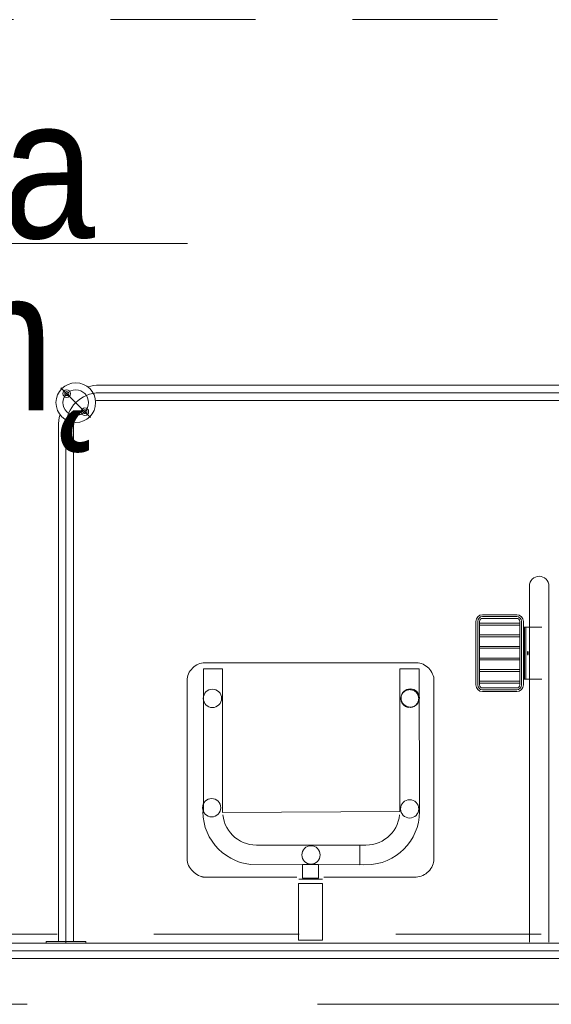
# Model space of a CAD drawing. Header units: centimetres. Extents: x -2424 to 1783, y 5 to 2907.
# Tile 62 of 99: x 663 to 750, y 1006 to 1167. Entities that reach past the tile are written whole.
import ezdxf

# ---------------------------------------------------------------- set-up
doc = ezdxf.new("R2010")
doc.units = ezdxf.units.CM
doc.linetypes.add('Długa kreska', pattern=[142.875, 95.25, -47.625])
doc.linetypes.add('Ponad', pattern=[39.688, 23.813, -15.875])
for name, color, linetype, lineweight in [('A-AREA-IDEN', 2, 'Continuous', 13), ('A-DETL', 90, 'Continuous', 9), ('A-FLOR-OVHD', 1, 'Ponad', 9), ('A-WALL', 113, 'Continuous', 13), ('A-WALL-FNSH', 113, 'Continuous', 13), ('P-SANR-FIXT', 6, 'Continuous', 9)]:
    doc.layers.add(name, color=color, linetype=linetype, lineweight=lineweight)
doc.styles.add('Arial_11', font='arial.ttf', dxfattribs={"width": 0.85, "height": 23})

msp = doc.modelspace()

# ---------------------------------------------------------------- linework, layer by layer
at = {"layer": 'A-AREA-IDEN', "color": 251, "lineweight": 9}
msp.add_line((690.21, 1130.63), (600.46, 1130.63), dxfattribs=at)
at = {"layer": 'A-DETL', "color": 251, "linetype": 'Długa kreska', "lineweight": 9}
msp.add_line((1235.38, 1005.83), (294.38, 1005.83), dxfattribs=at)
at = {"layer": 'A-FLOR-OVHD', "color": 251, "lineweight": 9}
for p, q in [((637.87, 1167.33), (787.87, 1167.33)), ((787.87, 1017.33), (637.87, 1017.33))]:
    msp.add_line(p, q, dxfattribs=at)
at = {"layer": 'A-WALL', "color": 251, "lineweight": 9}
for p, q in [((851.63, 1014.58), (559.63, 1014.58)), ((558.38, 1013.33), (852.88, 1013.33))]:
    msp.add_line(p, q, dxfattribs=at)
at = {"layer": 'A-WALL-FNSH', "color": 251, "lineweight": 9}
msp.add_line((850.38, 1015.83), (560.88, 1015.83), dxfattribs=at)
at = {"layer": 'P-SANR-FIXT', "color": 251, "lineweight": 9}
for p, q in [((674.32, 1102.08), (669.44, 1106.95)), ((675.77, 1107.38), (756.68, 1107.38)), ((756.68, 1106.13), (675.77, 1106.13)), ((675.77, 1104.88), (756.68, 1104.88)), ((669.02, 1016.13), (669.02, 1100.63)), ((670.27, 1015.83), (670.27, 1100.83)), ((671.52, 1016.13), (671.52, 1100.63)), ((746.28, 1074.43), (746.28, 1016.03)), ((749.48, 1016.03), (749.48, 1074.43)), ((738.59, 1069.72), (744.19, 1069.72)), ((738.59, 1069.42), (744.19, 1069.42)), ((737.49, 1058.22), (737.49, 1068.62)), ((737.79, 1058.22), (737.79, 1068.62)), ((738.09, 1058.22), (738.09, 1068.62)), ((744.69, 1068.32), (738.09, 1068.32)), ((744.69, 1068.02), (738.09, 1068.02)), ((738.59, 1069.12), (744.19, 1069.12)), ((744.69, 1068.62), (744.69, 1058.22)), ((744.99, 1068.62), (744.99, 1058.22)), ((745.29, 1068.62), (745.29, 1058.22)), ((745.29, 1067.67), (748.29, 1067.67)), ((745.49, 1067.67), (745.49, 1059.17)), ((745.69, 1067.67), (745.69, 1059.17)), ((744.69, 1066.42), (738.09, 1066.42)), ((744.69, 1066.12), (738.09, 1066.12)), ((744.69, 1064.52), (738.09, 1064.52)), ((744.69, 1064.22), (738.09, 1064.22)), ((691.24, 1061.16), (691.02, 1060.97)), ((691.46, 1061.33), (691.24, 1061.16)), ((691.71, 1061.48), (691.46, 1061.33)), ((691.96, 1061.61), (691.71, 1061.48)), ((692.22, 1061.71), (691.96, 1061.61)), ((692.49, 1061.79), (692.22, 1061.71)), ((692.77, 1061.83), (692.49, 1061.79)), ((693.05, 1061.83), (692.77, 1061.83)), ((728.01, 1061.83), (693.05, 1061.83)), ((728.29, 1061.78), (728.01, 1061.83)), ((728.56, 1061.7), (728.29, 1061.78)), ((728.83, 1061.6), (728.56, 1061.7)), ((729.08, 1061.47), (728.83, 1061.6)), ((729.32, 1061.31), (729.08, 1061.47)), ((729.55, 1061.14), (729.32, 1061.31)), ((729.76, 1060.94), (729.55, 1061.14)), ((744.69, 1062.62), (738.09, 1062.62)), ((744.69, 1062.32), (738.09, 1062.32)), ((690.19, 1059.49), (690.14, 1059.21)), ((690.26, 1059.77), (690.19, 1059.49)), ((690.37, 1060.03), (690.26, 1059.77)), ((690.5, 1060.29), (690.37, 1060.03)), ((690.65, 1060.53), (690.5, 1060.29)), ((690.83, 1060.76), (690.65, 1060.53)), ((691.02, 1060.97), (690.83, 1060.76)), ((695.95, 1060.85), (692.81, 1060.85)), ((692.81, 1037.45), (692.81, 1060.85)), ((695.95, 1060.85), (695.95, 1037.26)), ((725.02, 1060.85), (728.17, 1060.85)), ((725.02, 1037.45), (725.02, 1060.85)), ((728.17, 1060.85), (728.24, 1037.42)), ((729.95, 1060.73), (729.76, 1060.94)), ((730.12, 1060.5), (729.95, 1060.73)), ((730.27, 1060.25), (730.12, 1060.5)), ((730.4, 1060), (730.27, 1060.25)), ((730.5, 1059.74), (730.4, 1060)), ((730.58, 1059.47), (730.5, 1059.74)), ((730.62, 1059.19), (730.58, 1059.47)), ((744.69, 1060.72), (738.09, 1060.72)), ((744.69, 1060.42), (738.09, 1060.42)), ((690.14, 1059.21), (690.14, 1029.68)), ((730.62, 1058.91), (730.62, 1059.19)), ((730.62, 1029.38), (730.62, 1058.91)), ((744.69, 1058.82), (738.09, 1058.82)), ((744.69, 1058.52), (738.09, 1058.52)), ((745.29, 1059.17), (748.29, 1059.17)), ((725.22, 1056.27), (725.2, 1056.12)), ((725.26, 1056.41), (725.22, 1056.27)), ((725.31, 1056.54), (725.26, 1056.41)), ((725.37, 1056.67), (725.31, 1056.54)), ((725.44, 1056.79), (725.37, 1056.67)), ((725.53, 1056.9), (725.44, 1056.79)), ((725.62, 1057.01), (725.53, 1056.9)), ((725.72, 1057.1), (725.62, 1057.01)), ((725.84, 1057.18), (725.72, 1057.1)), ((725.96, 1057.26), (725.84, 1057.18)), ((726.09, 1057.32), (725.96, 1057.26)), ((726.22, 1057.37), (726.09, 1057.32)), ((726.36, 1057.41), (726.22, 1057.37)), ((726.51, 1057.43), (726.36, 1057.41)), ((726.65, 1057.44), (726.51, 1057.43)), ((726.8, 1057.43), (726.65, 1057.44)), ((726.95, 1057.41), (726.8, 1057.43)), ((727.09, 1057.37), (726.95, 1057.41)), ((727.22, 1057.32), (727.09, 1057.37)), ((727.35, 1057.26), (727.22, 1057.32)), ((727.47, 1057.18), (727.35, 1057.26)), ((727.59, 1057.1), (727.47, 1057.18)), ((727.69, 1057.01), (727.59, 1057.1)), ((727.78, 1056.9), (727.69, 1057.01)), ((727.87, 1056.79), (727.78, 1056.9)), ((727.94, 1056.67), (727.87, 1056.79)), ((728, 1056.54), (727.94, 1056.67)), ((728.05, 1056.41), (728, 1056.54)), ((728.09, 1056.27), (728.05, 1056.41)), ((728.11, 1056.12), (728.09, 1056.27)), ((744.19, 1057.72), (738.59, 1057.72)), ((744.19, 1057.42), (738.59, 1057.42)), ((744.19, 1057.12), (738.59, 1057.12)), ((725.2, 1056.12), (725.19, 1055.97)), ((725.19, 1055.97), (725.2, 1055.82)), ((725.2, 1055.82), (725.22, 1055.68)), ((725.22, 1055.68), (725.26, 1055.54)), ((725.26, 1055.54), (725.31, 1055.4)), ((725.31, 1055.4), (725.37, 1055.27)), ((725.37, 1055.27), (725.44, 1055.15)), ((725.44, 1055.15), (725.53, 1055.04)), ((725.53, 1055.04), (725.62, 1054.94)), ((725.62, 1054.94), (725.72, 1054.84)), ((725.72, 1054.84), (725.84, 1054.76)), ((725.84, 1054.76), (725.96, 1054.68)), ((725.96, 1054.68), (726.09, 1054.62)), ((726.09, 1054.62), (726.22, 1054.57)), ((727.09, 1054.57), (727.22, 1054.62)), ((727.22, 1054.62), (727.35, 1054.68)), ((727.35, 1054.68), (727.47, 1054.76)), ((727.47, 1054.76), (727.59, 1054.84)), ((727.59, 1054.84), (727.69, 1054.94)), ((727.69, 1054.94), (727.78, 1055.04)), ((727.78, 1055.04), (727.87, 1055.15)), ((727.87, 1055.15), (727.94, 1055.27)), ((727.94, 1055.27), (728, 1055.4)), ((728, 1055.4), (728.05, 1055.54)), ((728.05, 1055.54), (728.09, 1055.68)), ((728.09, 1055.68), (728.11, 1055.82)), ((728.12, 1055.97), (728.11, 1056.12)), ((728.11, 1055.82), (728.12, 1055.97)), ((726.22, 1054.57), (726.36, 1054.54)), ((726.36, 1054.54), (726.51, 1054.51)), ((726.65, 1054.51), (726.8, 1054.51)), ((726.8, 1054.51), (726.95, 1054.54)), ((726.95, 1054.54), (727.09, 1054.57)), ((692.73, 1037.42), (692.78, 1036.54)), ((695.95, 1037.26), (725.02, 1037.45)), ((696.08, 1036.37), (695.99, 1036.92)), ((724.91, 1036.37), (724.99, 1036.92)), ((728.24, 1037.42), (728.2, 1036.54)), ((692.78, 1036.54), (692.91, 1035.67)), ((692.91, 1035.67), (693.12, 1034.84)), ((696.21, 1035.84), (696.08, 1036.37)), ((696.4, 1035.33), (696.21, 1035.84)), ((696.63, 1034.85), (696.4, 1035.33)), ((724.35, 1034.85), (724.58, 1035.33)), ((724.58, 1035.33), (724.77, 1035.84)), ((724.77, 1035.84), (724.91, 1036.37)), ((728.07, 1035.67), (727.85, 1034.84)), ((728.2, 1036.54), (728.07, 1035.67)), ((693.12, 1034.84), (693.42, 1034.04)), ((693.42, 1034.04), (693.78, 1033.28)), ((696.91, 1034.39), (696.63, 1034.85)), ((697.23, 1033.96), (696.91, 1034.39)), ((697.59, 1033.57), (697.23, 1033.96)), ((723.39, 1033.57), (723.75, 1033.96)), ((723.75, 1033.96), (724.07, 1034.39)), ((724.07, 1034.39), (724.35, 1034.85)), ((727.56, 1034.04), (727.19, 1033.28)), ((727.85, 1034.84), (727.56, 1034.04)), ((693.78, 1033.28), (694.22, 1032.56)), ((694.22, 1032.56), (694.72, 1031.89)), ((697.98, 1033.21), (697.59, 1033.57)), ((698.41, 1032.89), (697.98, 1033.21)), ((698.87, 1032.61), (698.41, 1032.89)), ((699.35, 1032.38), (698.87, 1032.61)), ((699.86, 1032.19), (699.35, 1032.38)), ((700.39, 1032.05), (699.86, 1032.19)), ((700.94, 1031.97), (700.39, 1032.05)), ((720.04, 1031.97), (720.59, 1032.05)), ((720.59, 1032.05), (721.12, 1032.19)), ((721.12, 1032.19), (721.63, 1032.38)), ((721.63, 1032.38), (722.11, 1032.61)), ((722.11, 1032.61), (722.57, 1032.89)), ((722.57, 1032.89), (723, 1033.21)), ((723, 1033.21), (723.39, 1033.57)), ((726.76, 1032.56), (726.25, 1031.89)), ((727.19, 1033.28), (726.76, 1032.56)), ((694.72, 1031.89), (695.28, 1031.27)), ((695.28, 1031.27), (695.9, 1030.71)), ((695.9, 1030.71), (696.57, 1030.21)), ((701.5, 1031.94), (700.94, 1031.97)), ((719.1, 1031.94), (701.5, 1031.94)), ((718.47, 1031.94), (719.47, 1031.94)), ((718.47, 1028.72), (718.47, 1031.94)), ((719.47, 1031.94), (720.04, 1031.97)), ((725.08, 1030.71), (724.4, 1030.21)), ((725.69, 1031.27), (725.08, 1030.71)), ((726.25, 1031.89), (725.69, 1031.27)), ((690.14, 1029.68), (690.14, 1029.41)), ((690.14, 1029.41), (690.19, 1029.13)), ((690.19, 1029.13), (690.28, 1028.86)), ((690.28, 1028.86), (690.39, 1028.6)), ((696.57, 1030.21), (697.29, 1029.77)), ((697.29, 1029.77), (698.05, 1029.41)), ((698.05, 1029.41), (698.85, 1029.11)), ((698.85, 1029.11), (699.68, 1028.9)), ((699.68, 1028.9), (700.54, 1028.76)), ((700.54, 1028.76), (719.1, 1028.72)), ((709.08, 1028.77), (709.08, 1026.5)), ((711.69, 1028.77), (709.08, 1028.77)), ((711.69, 1026.5), (711.69, 1028.77)), ((720.43, 1028.76), (718.47, 1028.72)), ((721.3, 1028.9), (720.43, 1028.76)), ((722.13, 1029.11), (721.3, 1028.9)), ((722.93, 1029.41), (722.13, 1029.11)), ((723.69, 1029.77), (722.93, 1029.41)), ((724.4, 1030.21), (723.69, 1029.77)), ((730.39, 1028.57), (730.49, 1028.84)), ((730.49, 1028.84), (730.57, 1029.1)), ((730.57, 1029.1), (730.62, 1029.38)), ((690.39, 1028.6), (690.52, 1028.34)), ((690.52, 1028.34), (690.68, 1028.1)), ((690.68, 1028.1), (690.87, 1027.86)), ((690.87, 1027.86), (691.07, 1027.65)), ((691.07, 1027.65), (691.28, 1027.45)), ((691.28, 1027.45), (691.51, 1027.26)), ((691.51, 1027.26), (691.75, 1027.1)), ((729.05, 1027.1), (729.29, 1027.25)), ((729.29, 1027.25), (729.52, 1027.43)), ((729.52, 1027.43), (729.73, 1027.63)), ((729.73, 1027.63), (729.93, 1027.85)), ((729.93, 1027.85), (730.1, 1028.08)), ((730.1, 1028.08), (730.26, 1028.32)), ((730.26, 1028.32), (730.39, 1028.57)), ((691.75, 1027.1), (692, 1026.97)), ((692, 1026.97), (692.26, 1026.86)), ((692.26, 1026.86), (692.74, 1026.7)), ((692.52, 1026.77), (692.78, 1026.72)), ((692.74, 1026.7), (708.15, 1026.7)), ((712.34, 1025.62), (708.43, 1025.62)), ((708.43, 1016.34), (708.43, 1025.62)), ((708.44, 1026.37), (712.33, 1026.34)), ((709.08, 1026.5), (711.69, 1026.5)), ((712.34, 1016.34), (712.34, 1025.62)), ((712.56, 1026.7), (727.72, 1026.7)), ((727.72, 1026.7), (727.99, 1026.72)), ((727.99, 1026.72), (728.27, 1026.77)), ((728.27, 1026.77), (728.53, 1026.85)), ((728.53, 1026.85), (728.79, 1026.96)), ((728.79, 1026.96), (729.05, 1027.1)), ((667.02, 1016.13), (673.52, 1016.13)), ((667.02, 1015.83), (667.02, 1016.13)), ((673.52, 1016.13), (673.52, 1015.83)), ((708.43, 1016.34), (712.34, 1016.34))]:
    msp.add_line(p, q, dxfattribs=at)
for centre, radius in [((671.88, 1104.51), 3.25), ((670.4, 1106), 0.62), ((671.88, 1104.51), 2.1), ((670.4, 1106), 0.32), ((673.37, 1103.03), 0.62), ((673.37, 1103.03), 0.32), ((694.29, 1056), 1.5), ((726.73, 1056.07), 1.5), ((694.17, 1038.07), 1.5), ((726.64, 1037.88), 1.5), ((710.45, 1030.33), 1.5)]:
    msp.add_circle(centre, radius, dxfattribs=at)
for centre, radius, start, end in [((675.77, 1100.63), 6.75, 90, 106.4965), ((675.77, 1100.63), 5.5, 90, 180), ((675.77, 1100.63), 4.25, 90, 98.8511), ((675.77, 1100.63), 6.75, 163.5035, 180), ((675.77, 1100.63), 4.25, 171.1489, 180), ((747.88, 1074.43), 1.6, 0, 180), ((738.59, 1068.62), 1.1, 90, 180), ((738.59, 1068.62), 0.8, 90, 180), ((744.19, 1068.62), 1.1, 0, 90), ((744.19, 1068.62), 0.8, 0, 90), ((738.59, 1068.62), 0.5, 90, 180), ((744.19, 1068.62), 0.5, 0, 90), ((738.59, 1058.22), 1.1, 180, 270), ((738.59, 1058.22), 0.8, 180, 270), ((738.59, 1058.22), 0.5, 180, 270), ((744.19, 1058.22), 0.5, 270, 0), ((744.19, 1058.22), 0.8, 270, 0), ((744.19, 1058.22), 1.1, 270, 0)]:
    msp.add_arc(centre, radius, start, end, dxfattribs=at)
msp.add_ellipse((746.02, 1063.42), major_axis=(0, -0.325), ratio=0.224951, dxfattribs=at)

# ---------------------------------------------------------------- texts
at = {"layer": 'A-AREA-IDEN', "color": 251, "lineweight": 9, "style": 'Arial_11', "width": 0.85}
for s, p in [('4.08a', (606.69, 1131.51)), ('4.5 m˛', (600.04, 1103.24))]:
    msp.add_text(s, height=23, dxfattribs=at).set_placement(p)

doc.saveas('drawing.dxf')
